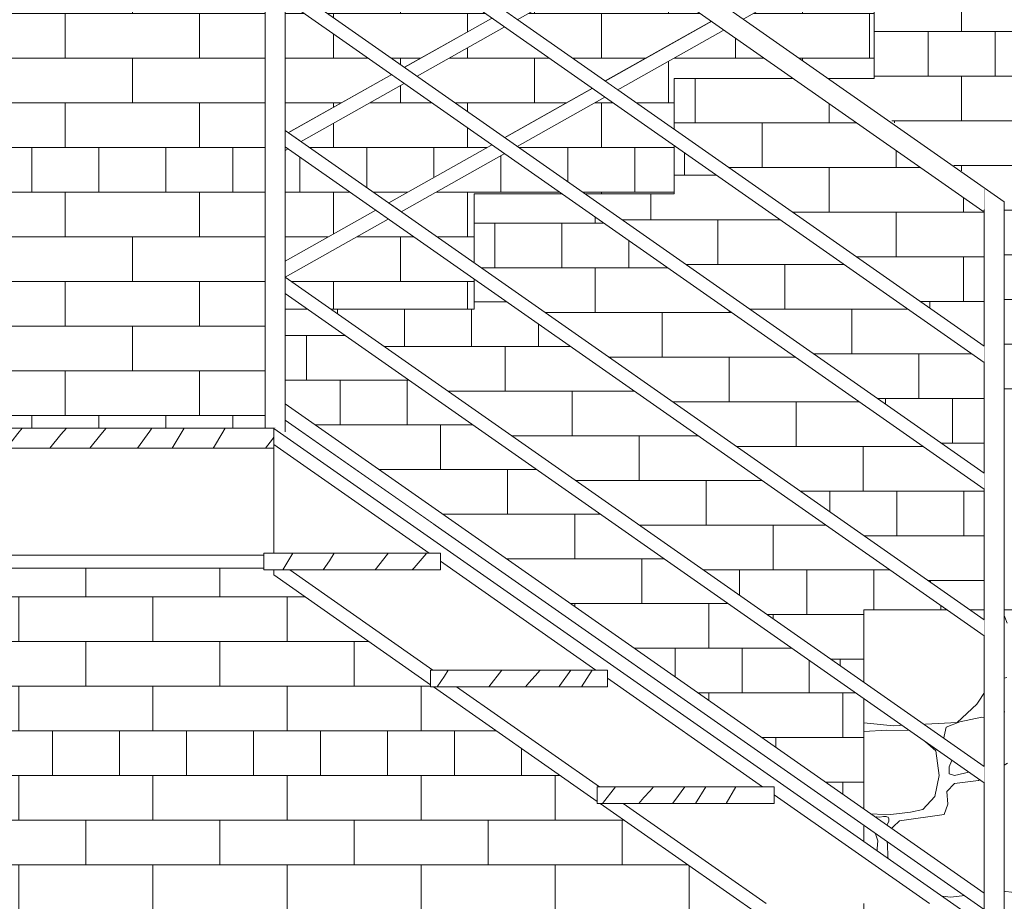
# Model space of a CAD drawing. Header units: millimetres. Extents: x 16408 to 141596, y -21057 to 26364.
# Tile 139 of 144: x 83748 to 85224, y -4457 to -3135. Entities that reach past the tile are written whole.
import ezdxf

# ---------------------------------------------------------------- set-up
doc = ezdxf.new("R2010")
doc.units = ezdxf.units.MM
doc.header["$MEASUREMENT"] = 0
doc.linetypes.add('Przerywana', pattern=[480, 240, -240])
doc.linetypes.add('Wipeout_Contour', pattern=[1000, 0, -1000])
for name, color, linetype, lineweight in [('0_Nr_pióra__1', 7, 'Continuous', 13), ('0_Nr_pióra__103', 7, 'Continuous', 5), ('0_Nr_pióra__175', 7, 'Continuous', 5), ('0_Nr_pióra__21', 7, 'Continuous', 5), ('0_Nr_pióra__41', 7, 'Continuous', 15), ('0_Nr_pióra__51', 7, 'Continuous', 15)]:
    doc.layers.add(name, color=color, linetype=linetype, lineweight=lineweight)
doc.layers.add('0_Nr_pióra__101', color=7, linetype='Continuous', lineweight=5, true_color=0xb2b2b2)
doc.layers.add('_elementy3d_Nr_pióra__101', color=7, linetype='Continuous', lineweight=5, true_color=0xb2b2b2)
doc.layers.add('_elementy3d', color=7, linetype='Continuous')
doc.styles.add('STYL_AUTOMATYCZNY_2', font='txt')
doc.dimstyles.new('STYL_AUTOMATYCZNY__1', dxfattribs={"dimtxt": 150, "dimasz": 95, "dimexe": 0.18, "dimexo": 0.0625, "dimgap": 0.09, "dimtad": 1, "dimtih": 1, "dimtoh": 1, "dimdec": 0, "dimlfac": 0.1, "dimzin": 0, "dimdsep": 46, "dimtxsty": 'STYL_AUTOMATYCZNY_2', "dimblk": 'ARROWHEAD_6', "dimblk1": 'ARROWHEAD_6', "dimblk2": 'ARROWHEAD_6', "dimcen": 0.09, "dimse1": 1, "dimse2": 1, "dimclrd": 7, "dimclre": 7, "dimclrt": 7, "dimadec": 1, "dimazin": 0, "dimtfac": 1, "dimtdec": 4, "dimtmove": 0, "dimatfit": 3, "dimfxl": 0, "dimtolj": 1, "dimtzin": 0, "dimarcsym": 0})
pattern_1 = [(0, (82942.56, -3664.98), (0, 67), []), (90, (82942.56, -3664.98), (-201, 0), [67, -67]), (90, (83043.06, -3597.98), (-201, 0), [67, -201, 67, -67]), (90, (82992.81, -3463.98), (-100.5, 0), [67, -335])]

# ---------------------------------------------------------------- blocks, each defined once
blk = doc.blocks.new('*X4')
at = {"layer": '_elementy3d_Nr_pióra__101', "color": 253, "linetype": 'Continuous', "lineweight": 5, "true_color": 0xb2b2b2}
for p, q in [((85205, -4030.5), (85198.1, -4019.8)), ((85213.7, -4050.8), (85205, -4030.5)), ((85221.6, -4019.8), (85221.4, -4021.8)), ((85221.4, -4021.8), (85228.4, -4039.4)), ((85217.2, -4062.7), (85213.7, -4050.8)), ((85205.8, -4093.1), (85217.2, -4062.7)), ((85196.4, -4140.7), (85205.8, -4093.1)), ((85208.9, -4130.8), (85206.1, -4142.5)), ((85217.6, -4123.7), (85208.9, -4130.8)), ((85227.9, -4120.8), (85217.6, -4123.7)), ((85183, -4160.8), (85196.4, -4140.7)), ((85206.1, -4142.5), (85204.9, -4149.8)), ((85153.4, -4188.5), (85183, -4160.8)), ((85204.9, -4149.8), (85204.8, -4157.3)), ((85204.8, -4157.3), (85208.9, -4164)), ((85208.9, -4164), (85214.1, -4169.6)), ((85214.1, -4169.6), (85225.2, -4172.4)), ((85013.8, -4188.8), (85057.9, -4193.5)), ((85057.9, -4193.5), (85153.4, -4188.5)), ((85157.5, -4187.3), (85136.9, -4195.4)), ((85190.4, -4180.3), (85157.5, -4187.3)), ((85211.5, -4182.1), (85190.4, -4180.3)), ((85222.6, -4194.9), (85211.5, -4182.1)), ((85048.2, -4200.1), (85013.8, -4202)), ((85086.9, -4200.4), (85048.2, -4200.1)), ((85102.2, -4213.8), (85086.9, -4200.4)), ((85136.9, -4195.4), (85133.2, -4213.4)), ((85222.4, -4209.8), (85222.6, -4194.9)), ((85121.6, -4231.1), (85102.2, -4213.8)), ((85133.2, -4213.4), (85135.2, -4228.4)), ((85218.1, -4228.2), (85222.4, -4209.8)), ((85126.8, -4268), (85121.6, -4231.1)), ((85135.2, -4228.4), (85147.6, -4240.5)), ((85197.6, -4250.9), (85218.1, -4228.2)), ((85147.6, -4240.5), (85141.4, -4255.1)), ((85179.8, -4261.1), (85197.6, -4250.9)), ((85229.1, -4249.4), (85185.7, -4275.7)), ((85141.4, -4255.1), (85141.6, -4265.5)), ((85141.6, -4265.5), (85149.6, -4267.8)), ((85149.6, -4267.8), (85179.8, -4261.1)), ((85120.1, -4299.5), (85126.8, -4268)), ((85149.6, -4279.9), (85137.9, -4291.8)), ((85185.7, -4275.7), (85149.6, -4279.9)), ((85137.9, -4291.8), (85139.6, -4311.1)), ((85102.2, -4318.8), (85120.1, -4299.5)), ((85139.6, -4311.1), (85133.9, -4326.7)), ((85013.8, -4325.3), (85054.2, -4326.5)), ((85054.2, -4326.5), (85083.7, -4323)), ((85083.7, -4323), (85102.2, -4318.8)), ((85013.8, -4340.5), (85027.9, -4347)), ((85032.5, -4330.2), (85030.1, -4333.6)), ((85030.1, -4333.6), (85030.4, -4340.3)), ((85030.4, -4340.3), (85030.9, -4345.5)), ((85037.8, -4330.6), (85032.5, -4330.2)), ((85042.9, -4329.5), (85037.8, -4330.6)), ((85047, -4329.7), (85042.9, -4329.5)), ((85045.2, -4349.2), (85051, -4336.3)), ((85048.3, -4330.2), (85047, -4329.7)), ((85067.1, -4335.9), (85048.2, -4354.2)), ((85050.3, -4330.5), (85048.3, -4330.2)), ((85050.9, -4332.9), (85050.3, -4330.5)), ((85051, -4336.3), (85050.9, -4332.9)), ((85133.9, -4326.7), (85067.1, -4335.9)), ((85027.9, -4347), (85034.4, -4366.1)), ((85030.9, -4345.5), (85032.5, -4349.2)), ((85032.5, -4349.2), (85035.1, -4351.1)), ((85035.1, -4351.1), (85039.2, -4352)), ((85039.2, -4352), (85043, -4351.5)), ((85043, -4351.5), (85045.2, -4349.2)), ((85048.2, -4354.2), (85050.5, -4407.2)), ((85034.4, -4366.1), (85031.2, -4407.7)), ((85031.2, -4407.7), (85013.8, -4446)), ((85050.5, -4407.2), (85040.6, -4435.4)), ((85040.6, -4435.4), (85048.2, -4447.1)), ((85048.2, -4447.1), (85092.6, -4443.9)), ((85092.6, -4443.9), (85143.6, -4450.3)), ((85143.6, -4450.3), (85221.9, -4441.4)), ((85221.9, -4441.4), (85310.5, -4452))]:
    blk.add_line(p, q, dxfattribs=at)
blk = doc.blocks.new('Wypełnienie_2_4', base_point=(0, 0))
at = {"color": 254, "linetype": 'Wipeout_Contour', "lineweight": 0, "ltscale": 1023619.489982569}
blk.add_wipeout([(80843.9, -4580), (80843.9, -5380), (81664.8, -5390.3), (85145.1, -5501.4), (88568.8, -5541.9), (88568.8, -2730), (87198.9, -2730), (87198.9, -3330), (86098.9, -3330), (86098.9, -4019.8), (85013.8, -4019.8), (85013.8, -4580)], dxfattribs=at).dxf.layer = '_elementy3d'
at = {"layer": '_elementy3d_Nr_pióra__101', "color": 253, "linetype": 'Continuous', "lineweight": 5, "true_color": 0xb2b2b2, "flags": 128}
blk.add_lwpolyline([(80843.9, -4580), (80843.9, -5380), (81664.8, -5390.3), (85145.1, -5501.4), (88568.8, -5541.9), (88568.8, -2730), (87198.9, -2730), (87198.9, -3330), (86098.9, -3330), (86098.9, -4019.8), (85013.8, -4019.8), (85013.8, -4580)], close=True, dxfattribs=at)
at = {"layer": '_elementy3d_Nr_pióra__101', "color": 253, "linetype": 'Continuous', "lineweight": 5, "true_color": 0xb2b2b2}
blk.add_blockref('*X4', (0, 0), dxfattribs=at)
blk = doc.blocks.new('*X12')
at = {"layer": '0_Nr_pióra__175', "color": 7, "linetype": 'Continuous', "lineweight": 5}
for p, q in [((82667.7, -3757.1), (82671.3, -3746.9)), ((82762.2, -3746.9), (82759.6, -3752)), ((82806.3, -3746.9), (82803.7, -3751.6)), ((82812.9, -3776.9), (82832.8, -3746.9)), ((82852.6, -3776.8), (82872, -3746.9)), ((82929.5, -3763.4), (82940.1, -3746.9)), ((83008.4, -3746.9), (83006.8, -3752)), ((83060.6, -3747), (83051.3, -3769.7)), ((83060.6, -3747), (83060.7, -3746.9)), ((83098.4, -3776.9), (83117.8, -3746.9)), ((83156.1, -3750.4), (83158.4, -3746.9)), ((83210.2, -3764), (83221.1, -3746.9)), ((83257.8, -3776.9), (83277.5, -3746.9)), ((83334.3, -3776.9), (83355.6, -3746.9)), ((83394.2, -3763.2), (83405.5, -3746.9)), ((83427.9, -3776.9), (83449.2, -3746.9)), ((83489.9, -3775.8), (83510.8, -3746.9)), ((83548.6, -3776.9), (83570.4, -3746.9)), ((83633.4, -3771.2), (83650.8, -3746.9)), ((83678.8, -3776.9), (83699, -3748.9)), ((83699, -3748.9), (83700.6, -3746.9)), ((83744.8, -3755), (83751.3, -3746.9)), ((83809.7, -3756.7), (83818, -3746.9)), ((83869.4, -3756.5), (83877.5, -3746.9)), ((83942.9, -3751.4), (83946.2, -3746.9)), ((83976.3, -3776.9), (83994.2, -3746.9)), ((84051.1, -3755.6), (84055.9, -3746.9)), ((82759.6, -3752), (82745.4, -3776.9)), ((82794, -3770.8), (82798.9, -3761.3)), ((82798.9, -3761.3), (82803.7, -3751.6)), ((82921, -3776.9), (82929.5, -3763.4)), ((83006.8, -3752), (82998, -3776.9)), ((83144, -3769), (83150, -3759.7)), ((83150, -3759.7), (83156.1, -3750.4)), ((83202.4, -3776.9), (83210.2, -3764)), ((83384.9, -3776.9), (83394.2, -3763.2)), ((83727.9, -3776.9), (83744.8, -3755)), ((83793.1, -3776.9), (83809.7, -3756.7)), ((83853.1, -3776.9), (83869.4, -3756.5)), ((83924.7, -3776.9), (83942.9, -3751.4)), ((84039.9, -3773.9), (84051.1, -3755.6)), ((84116.5, -3776.9), (84126.9, -3763.5)), ((84126.9, -3763.5), (84129, -3760.4)), ((82790.6, -3776.9), (82794, -3770.8)), ((82852.6, -3776.9), (82852.6, -3776.8)), ((83051.3, -3769.7), (83048.2, -3776.9)), ((83139, -3776.9), (83144, -3769)), ((83489.1, -3776.9), (83489.9, -3775.8)), ((83629.4, -3776.9), (83633.4, -3771.2)), ((84037.9, -3776.9), (84039.9, -3773.9))]:
    blk.add_line(p, q, dxfattribs=at)
blk = doc.blocks.new('Wypełnienie_6_4', base_point=(0, 0))
at = {"layer": '0_Nr_pióra__175', "color": 7, "linetype": 'Continuous', "lineweight": 15, "flags": 128}
blk.add_lwpolyline([(82667.7, -3767.1), (82667.7, -3776.9), (84129, -3776.9), (84129, -3746.9), (82667.7, -3746.9)], close=True, dxfattribs=at)
at = {"layer": '0_Nr_pióra__175', "color": 7, "linetype": 'Continuous', "lineweight": 5}
blk.add_blockref('*X12', (0, 0), dxfattribs=at)
blk = doc.blocks.new('*X26')
at = {"layer": '0_Nr_pióra__175', "color": 7, "linetype": 'Continuous', "lineweight": 5}
for p, q in [((84621.6, -4309.8), (84641, -4284.8)), ((84683.9, -4301.2), (84693, -4291)), ((84693, -4291), (84698.4, -4284.8)), ((84730.2, -4305.3), (84745.1, -4284.8)), ((84761.2, -4309.8), (84776.9, -4284.8)), ((84807.3, -4309.8), (84821.9, -4284.8)), ((84676.4, -4309.8), (84683.9, -4301.2)), ((84726.9, -4309.8), (84730.2, -4305.3)), ((84761.2, -4309.8), (84761.2, -4309.8))]:
    blk.add_line(p, q, dxfattribs=at)
blk = doc.blocks.new('Wypełnienie_13_4', base_point=(0, 0))
at = {"layer": '0_Nr_pióra__175', "color": 7, "linetype": 'Continuous', "lineweight": 5}
blk.add_blockref('*X26', (0, 0), dxfattribs=at)
blk = doc.blocks.new('*X28')
at = {"layer": '0_Nr_pióra__175', "color": 7, "linetype": 'Continuous', "lineweight": 5}
for p, q in [((84373.6, -4134.8), (84384.7, -4118.8)), ((84384.7, -4118.8), (84390.2, -4109.8)), ((84451.2, -4134.8), (84470.6, -4109.8)), ((84511.5, -4128.8), (84520.6, -4118.6)), ((84520.6, -4118.6), (84528.2, -4109.8)), ((84557.7, -4132.9), (84574.5, -4109.8)), ((84590.4, -4134.8), (84606.1, -4109.8)), ((84506.2, -4134.8), (84511.5, -4128.8)), ((84556.4, -4134.8), (84557.7, -4132.9))]:
    blk.add_line(p, q, dxfattribs=at)
blk = doc.blocks.new('Wypełnienie_14_4', base_point=(0, 0))
at = {"layer": '0_Nr_pióra__175', "color": 7, "linetype": 'Continuous', "lineweight": 5}
blk.add_blockref('*X28', (0, 0), dxfattribs=at)
blk = doc.blocks.new('*X30')
at = {"layer": '0_Nr_pióra__175', "color": 7, "linetype": 'Continuous', "lineweight": 5}
for p, q in [((84142.5, -3959.8), (84157.4, -3934.8)), ((84212.3, -3946.3), (84219.4, -3934.8)), ((84280.8, -3959.8), (84299.3, -3936)), ((84299.3, -3936), (84300.1, -3934.8)), ((84348.2, -3946.1), (84357.2, -3935.8)), ((84357.2, -3935.8), (84358, -3934.8)), ((84203, -3959.8), (84212.3, -3946.3)), ((84336.1, -3959.8), (84339.1, -3956.4)), ((84339.1, -3956.4), (84348.2, -3946.1))]:
    blk.add_line(p, q, dxfattribs=at)
blk = doc.blocks.new('Wypełnienie_15_4', base_point=(0, 0))
at = {"layer": '0_Nr_pióra__175', "color": 7, "linetype": 'Continuous', "lineweight": 5}
blk.add_blockref('*X30', (0, 0), dxfattribs=at)
blk = doc.blocks.new('*D206')
at = {"layer": '0_Nr_pióra__1', "color": 7, "linetype": 'Continuous', "lineweight": 13}
for p, q in [((82717.7, -1697.1), (82617.7, -1797.1)), ((84179, -1697.1), (84079, -1797.1)), ((82592.7, -1747.1), (82667.7, -1747.1)), ((82667.7, -1747.1), (84129, -1747.1))]:
    blk.add_line(p, q, dxfattribs=at)
at = {"layer": '0_Nr_pióra__1', "color": 7, "lineweight": 13, "insert": (83222.6, -1717.1), "char_height": 150, "attachment_point": 7, "style": 'STYL_AUTOMATYCZNY_2'}
blk.add_mtext('\\A1;{\\pql;\\fCentury Gothic|b0|i0|c238|p34;146}', dxfattribs=at)
blk = doc.blocks.new('ARROWHEAD_6')
at = {"color": 0, "linetype": 'Continuous', "lineweight": 0}
for p, q in [((-0.5, -0.5), (0.5, 0.5)), ((0, 0), (-1, 0))]:
    blk.add_line(p, q, dxfattribs=at)
blk = doc.blocks.new('*D207')
at = {"layer": '0_Nr_pióra__1', "color": 7, "linetype": 'Continuous', "lineweight": 13}
for p, q in [((84179, -1697.1), (84079, -1797.1)), ((86329, -1797.1), (86429, -1697.1)), ((84129, -1747.1), (86379, -1747.1)), ((86379, -1747.1), (86454, -1747.1))]:
    blk.add_line(p, q, dxfattribs=at)
at = {"layer": '0_Nr_pióra__1', "color": 7, "lineweight": 13, "insert": (85078.2, -1717.1), "char_height": 150, "attachment_point": 7, "style": 'STYL_AUTOMATYCZNY_2'}
blk.add_mtext('\\A1;{\\pql;\\fCentury Gothic|b0|i0|c238|p34;225}', dxfattribs=at)

msp = doc.modelspace()

# ---------------------------------------------------------------- hatches: boundary and pattern name
at = {"layer": '0_Nr_pióra__101', "linetype": 'Continuous', "lineweight": 5, "true_color": 0xb2b2b2}
h = msp.add_hatch(dxfattribs=at)
h.set_pattern_fill('Cegła___wiązanie_pospoli_00', color=253, style=0, pattern_type=2)
h.set_pattern_definition([(0, (85625.14, -2388.425), (0, 67), []), (90, (85625.14, -2388.43), (-201, 0), [67, -67]), (90, (85725.64, -2321.43), (-201, 0), [67, -201, 67, -67]), (90, (85675.39, -2187.43), (-100.5, 0), [67, -335])])
h.paths.add_polyline_path([(82681.4, -2750), (82684.6, -3746.9), (84129.1, -3746.9), (84132.1, -3568.6), (84429.2, -3568.6), (84429.2, -3395.6), (84729.2, -3395.6), (84729.2, -3222.6), (85029.2, -3222.6), (85029.2, -3049.6), (85329.2, -3049.6), (85329.2, -2876.6), (85629.2, -2876.6), (85629.2, -2703.6), (85929.2, -2703.6), (85929.2, -2530.6), (86229.2, -2530.6), (86229.2, -2357.6), (86529.2, -2357.6), (86529.2, -2184.6), (86829.1, -2184.6), (86829.1, -2016.9), (88368.8, -2016.9), (88368.8, -1030), (87244.1, -1030), (87244.1, -1425.7), (87214.1, -1425.7), (87214.1, -1030), (85952, -1030), (85952, -1630), (85062, -1630), (85062, -2080), (84902, -2080), (84902, -2180), (84762, -2180), (84762, -2230), (84131.4, -2230), (84129.1, -2750)])

# ---------------------------------------------------------------- next in the draw order: block references
at = {"layer": '_elementy3d_Nr_pióra__101', "color": 253, "linetype": 'Continuous', "lineweight": 5, "true_color": 0xb2b2b2}
msp.add_blockref('Wypełnienie_2_4', (0, 0), dxfattribs=at)

# ---------------------------------------------------------------- next in the draw order: hatches: boundary and pattern name
at = {"layer": '0_Nr_pióra__101', "linetype": 'Continuous', "lineweight": 5, "true_color": 0xb2b2b2}
h = msp.add_hatch(dxfattribs=at)
h.set_pattern_fill('Cegła___wiązanie_pospoli_00', color=253, style=0, pattern_type=2)
h.set_pattern_definition([(0, (86768.07, -3018.345), (0, 67), []), (90, (86768.07, -3018.34), (-201, 0), [67, -67]), (90, (86868.57, -2951.34), (-201, 0), [67, -201, 67, -67]), (90, (86818.32, -2817.34), (-100.5, 0), [67, -335])])
h.paths.add_polyline_path([(84967.3, -3222.6), (85224.3, -3407.6), (85224.3, -4019.8), (85244.3, -4019.8), (85244.3, -3421.7), (86098.9, -4019.8), (86098.9, -3330), (87198.9, -3330), (87198.9, -2730), (88568.8, -2730), (88568.8, -2266.1), (88509.1, -2266.1), (88509.1, -2016.9), (87259.1, -2016.9), (87259.1, -2266.1), (87197.6, -2266.1), (87198, -2213.3), (87167.7, -2213.6), (87167.7, -2016.9), (86865.5, -2016.9), (86865.2, -2216.5), (86835.2, -2216.8), (86835.2, -2184.6), (86529.1, -2184.6), (86529.1, -2357.6), (86229.1, -2357.6), (86229.1, -2530.6), (85929.1, -2530.6), (85929.1, -2703.6), (85629.1, -2703.6), (85629.1, -2876.6), (85556.4, -2876.6), (85556.4, -3049.6), (85526.4, -3049.6), (85526.4, -2876.6), (85501, -2876.6), (85501, -3049.6), (85471, -3049.6), (85471, -2876.6), (85329.1, -2876.6), (85329.1, -3049.6), (85029.1, -3049.6), (85029.1, -3222.6)])
h = msp.add_hatch(dxfattribs=at)
h.set_pattern_fill('Cegła___wiązanie_pospoli_00', color=253, style=0, pattern_type=2)
h.set_pattern_definition([(0, (84579.93, -3943.35), (0, 67), []), (90, (84579.93, -3943.35), (-201, 0), [67, -67]), (90, (84680.43, -3876.35), (-201, 0), [67, -201, 67, -67]), (90, (84630.18, -3742.35), (-100.5, 0), [67, -335])])
h.paths.add_polyline_path([(84179.7, -3568.6), (84146, -3568.6), (84146, -3710.6), (85013.8, -4318.1), (85013.8, -4152.5)])
h = msp.add_hatch(dxfattribs=at)
h.set_pattern_fill('Cegła___wiązanie_pospoli_00', color=253, style=0, pattern_type=2)
h.set_pattern_definition([(0, (84245.437, -3853.27), (0, 67), []), (90, (84245.44, -3853.27), (-201, 0), [67, -67]), (90, (84345.94, -3786.27), (-201, 0), [67, -201, 67, -67]), (90, (84295.69, -3652.27), (-100.5, 0), [67, -335])])
h.paths.add_polyline_path([(84131, -3773.2), (84131, -3891.6), (84129.1, -3891.6), (84129.1, -3771.8), (84129, -3771.8), (84129, -3934.8), (84361.9, -3934.8)])
h = msp.add_hatch(dxfattribs=at)
h.set_pattern_fill('Cegła___wiązanie_pospoli_00', color=253, style=0, pattern_type=2)
h.set_pattern_definition(pattern_1)
h.paths.add_polyline_path([(84129, -3934.8), (84114, -3934.8), (84114, -3957.3), (84129, -3957.3)])
h = msp.add_hatch(dxfattribs=at)
h.set_pattern_fill('Cegła___wiązanie_pospoli_00', color=253, style=0, pattern_type=2)
h.set_pattern_definition([(0, (84382.335, -4028.27), (0, 67), []), (90, (84382.33, -4028.27), (-201, 0), [67, -67]), (90, (84482.83, -3961.27), (-201, 0), [67, -201, 67, -67]), (90, (84432.58, -3827.27), (-100.5, 0), [67, -335])])
h.paths.add_polyline_path([(84367.1, -4109.8), (84611.9, -4109.8), (84379, -3946.8), (84379, -3959.8), (84152.8, -3959.8)])
h = msp.add_hatch(dxfattribs=at)
h.set_pattern_fill('Cegła___wiązanie_pospoli_00', color=253, style=0, pattern_type=2)
h.set_pattern_definition([(0, (84632.335, -4203.27), (0, 67), []), (90, (84632.33, -4203.27), (-201, 0), [67, -67]), (90, (84732.83, -4136.27), (-201, 0), [67, -201, 67, -67]), (90, (84682.58, -4002.27), (-100.5, 0), [67, -335])])
h.paths.add_polyline_path([(84629, -4121.8), (84629, -4134.8), (84402.8, -4134.8), (84617.1, -4284.8), (84861.9, -4284.8)])

# ---------------------------------------------------------------- next in the draw order: linework, layer by layer
at = {"layer": '0_Nr_pióra__101', "color": 253, "linetype": 'Continuous', "lineweight": 5, "true_color": 0xb2b2b2}
for p, q in [((85029.1, -3222.6), (85029.1, -3049.6)), ((84960, -3222.6), (85029.1, -3222.6)), ((84729.1, -3395.6), (84729.1, -3323.2)), ((84596, -3395.6), (84729.1, -3395.6)), ((84429.1, -3568.6), (84429.1, -3523.2)), ((84146, -3710.6), (84146, -3545.1)), ((84146, -3568.6), (84179.7, -3568.6)), ((84214.6, -3568.6), (84429.1, -3568.6)), ((84146, -3738), (84146, -3735.1)), ((84146, -3738), (84146, -3738))]:
    msp.add_line(p, q, dxfattribs=at)
at = {"layer": '0_Nr_pióra__41', "color": 7, "linetype": 'Continuous', "lineweight": 15}
for p, q in [((82684.6, -3937.5), (84114, -3937.5)), ((82684.6, -3957.3), (84114, -3957.3))]:
    msp.add_line(p, q, dxfattribs=at)
at = {"layer": '0_Nr_pióra__51', "color": 7, "linetype": 'Continuous', "lineweight": 15}
msp.add_line((84114, -3934.8), (84114, -3959.8), dxfattribs=at)

# ---------------------------------------------------------------- next in the draw order: wipeouts: each hides what was drawn before it
at = {"color": 254, "linetype": 'Wipeout_Contour', "lineweight": 0, "ltscale": 337807.333098}
msp.add_wipeout([(84456.1, -3132.1), (84324.9, -3205.9), (84327.6, -3207.7), (84460.5, -3135.2)], dxfattribs=at)
at = {"color": 254, "linetype": 'Wipeout_Contour', "lineweight": 0, "ltscale": 339077.346312}
msp.add_wipeout([(84625.9, -3226.5), (84632.7, -3231.3), (84794.1, -3143.1), (84785.2, -3136.9)], dxfattribs=at)
at = {"color": 254, "linetype": 'Wipeout_Contour', "lineweight": 0, "ltscale": 337167.788446}
msp.add_wipeout([(84150.7, -3303.9), (84151, -3304.1), (84308, -3218.4), (84305.6, -3216.7)], dxfattribs=at)
at = {"color": 254, "linetype": 'Wipeout_Contour', "lineweight": 0, "ltscale": 338429.068092}
msp.add_wipeout([(84475.4, -3311.2), (84480.1, -3314.5), (84613.1, -3242), (84606.6, -3237.4)], dxfattribs=at)
at = {"color": 254, "linetype": 'Wipeout_Contour', "lineweight": 0, "ltscale": 337789.982617}
msp.add_wipeout([(84456.1, -3322.1), (84301.2, -3409.2), (84303.5, -3410.9), (84460.5, -3325.2)], dxfattribs=at)
at = {"color": 254, "linetype": 'Wipeout_Contour', "lineweight": 0, "ltscale": 252639.405316}
msp.add_wipeout([(84146, -3325.1), (84146, -3329.5), (84149.5, -3327.5)], dxfattribs=at)
at = {"color": 254, "linetype": 'Wipeout_Contour', "lineweight": 0, "ltscale": 337141.923594}
msp.add_wipeout([(84146, -3496.8), (84283.9, -3421.6), (84281.8, -3420.1), (84146, -3496.5)], dxfattribs=at)
at = {"color": 254, "linetype": 'Wipeout_Contour', "lineweight": 0, "ltscale": 505250.999764}
msp.add_wipeout([(84131, -3742.3), (84116, -3731.8), (84116, -3746.9), (84129, -3746.9), (84129, -3747.6), (84131, -3746.4)], dxfattribs=at)

# ---------------------------------------------------------------- next in the draw order: linework, layer by layer
at = {"layer": '0_Nr_pióra__101', "color": 253, "linetype": 'Continuous', "lineweight": 5, "true_color": 0xb2b2b2}
for p, q in [((84149.5, -3327.5), (84146, -3329.5)), ((84129, -3747.6), (84131, -3746.4))]:
    msp.add_line(p, q, dxfattribs=at)

# ---------------------------------------------------------------- next in the draw order: wipeouts: each hides what was drawn before it
at = {"color": 254, "linetype": 'Wipeout_Contour', "lineweight": 0, "ltscale": 339114.601504}
msp.add_wipeout([(84794.1, -3143.1), (84632.7, -3231.3), (84644.1, -3239.3), (84803.4, -3149.6)], dxfattribs=at)
at = {"color": 254, "linetype": 'Wipeout_Contour', "lineweight": 0, "ltscale": 337205.071048}
msp.add_wipeout([(84308, -3218.4), (84151, -3304.1), (84168.9, -3316.6), (84323.8, -3229.5)], dxfattribs=at)
at = {"color": 254, "linetype": 'Wipeout_Contour', "lineweight": 0, "ltscale": 337161.640169}
msp.add_wipeout([(84146, -3496.8), (84146, -3519.5), (84300, -3432.8), (84283.9, -3421.6)], dxfattribs=at)
at = {"color": 254, "linetype": 'Wipeout_Contour', "lineweight": 0, "ltscale": 341283.668344}
msp.add_wipeout([(85224.3, -3706), (85224.3, -3980), (85244.3, -3980), (85244.3, -3697.4)], dxfattribs=at).dxf.layer = '_elementy3d'

# ---------------------------------------------------------------- next in the draw order: hatches: boundary and pattern name
at = {"layer": '0_Nr_pióra__101', "linetype": 'Continuous', "lineweight": 5, "true_color": 0xb2b2b2}
h = msp.add_hatch(dxfattribs=at)
h.set_pattern_fill('Cegła___wiązanie_pospoli_00', color=253, style=0, pattern_type=2)
h.set_pattern_definition([(0, (84961.76, -3423.51), (0, 67), []), (90, (84961.76, -3423.51), (-201, 0), [67, -67]), (90, (85062.26, -3356.51), (-201, 0), [67, -201, 67, -67]), (90, (85012.01, -3222.51), (-100.5, 0), [67, -335])])
h.paths.add_polyline_path([(85192.1, -3421.7), (84907.7, -3222.6), (84729.2, -3222.6), (84729.2, -3298.9), (85194.3, -3624.4), (85194.3, -3418.5)])
h = msp.add_hatch(dxfattribs=at)
h.set_pattern_fill('Cegła___wiązanie_pospoli_00', color=253, style=0, pattern_type=2)
h.set_pattern_definition([(0, (84676.59, -3825.68), (0, 67), []), (90, (84676.6, -3825.68), (-201, 0), [67, -67]), (90, (84777.1, -3758.68), (-201, 0), [67, -201, 67, -67]), (90, (84726.84, -3624.68), (-100.5, 0), [67, -335])])
h.paths.add_polyline_path([(84429.2, -3523.3), (84429.2, -3568.6), (84214.6, -3568.6), (85013.8, -4128.1), (85013.8, -4019.8), (85138.6, -4019.8)])

# ---------------------------------------------------------------- next in the draw order: linework, layer by layer
at = {"layer": '0_Nr_pióra__101', "color": 253, "linetype": 'Continuous', "lineweight": 5, "true_color": 0xb2b2b2}
for p, q in [((84146, -3300.6), (84146, -3105.1)), ((84785.2, -3136.9), (84625.9, -3226.5)), ((84803.4, -3149.6), (84644.1, -3239.3)), ((84305.6, -3216.7), (84150.7, -3303.9)), ((84323.8, -3229.5), (84168.9, -3316.6)), ((84729.1, -3222.6), (84907.7, -3222.6)), ((84729.1, -3298.8), (84729.1, -3222.6)), ((84146, -3520.6), (84146, -3325.1)), ((84281.8, -3420.1), (84146, -3496.5)), ((84300, -3432.8), (84146, -3519.5))]:
    msp.add_line(p, q, dxfattribs=at)

# ---------------------------------------------------------------- next in the draw order: wipeouts: each hides what was drawn before it
at = {"color": 254, "linetype": 'Wipeout_Contour', "lineweight": 0, "ltscale": 337844.588233}
msp.add_wipeout([(84460.5, -3135.2), (84327.6, -3207.7), (84343.1, -3218.6), (84474.3, -3144.8)], dxfattribs=at)
at = {"color": 254, "linetype": 'Wipeout_Contour', "lineweight": 0, "ltscale": 337827.293468}
msp.add_wipeout([(84460.5, -3325.2), (84303.5, -3410.9), (84319.4, -3422), (84474.3, -3334.8)], dxfattribs=at)

# ---------------------------------------------------------------- next in the draw order: hatches: boundary and pattern name
at = {"layer": '0_Nr_pióra__101', "linetype": 'Continuous', "lineweight": 5, "true_color": 0xb2b2b2}
h = msp.add_hatch(dxfattribs=at)
h.set_pattern_fill('Cegła___wiązanie_pospoli_00', color=253, style=0, pattern_type=2)
h.set_pattern_definition([(0, (84811.76, -3707.73), (0, 67), []), (90, (84811.76, -3707.73), (-201, 0), [67, -67]), (90, (84912.26, -3640.73), (-201, 0), [67, -201, 67, -67]), (90, (84862.01, -3506.73), (-100.5, 0), [67, -335])])
h.paths.add_polyline_path([(84561.1, -3395.6), (84429.2, -3395.6), (84429.2, -3498.9), (85173.5, -4019.8), (85194.3, -4019.8), (85194.3, -3838.8)])

# ---------------------------------------------------------------- next in the draw order: linework, layer by layer
at = {"layer": '0_Nr_pióra__101', "color": 253, "linetype": 'Continuous', "lineweight": 5, "true_color": 0xb2b2b2}
for p, q in [((84456.1, -3132.1), (84324.9, -3205.9)), ((84474.3, -3144.8), (84343.1, -3218.6)), ((84456.1, -3322.1), (84301.2, -3409.2)), ((84474.3, -3334.8), (84319.4, -3422)), ((84429.1, -3395.6), (84561.1, -3395.6)), ((84429.1, -3498.8), (84429.1, -3395.6))]:
    msp.add_line(p, q, dxfattribs=at)

# ---------------------------------------------------------------- next in the draw order: wipeouts: each hides what was drawn before it
at = {"color": 254, "linetype": 'Wipeout_Contour', "lineweight": 0, "ltscale": 338466.351548}
msp.add_wipeout([(84613.1, -3242), (84480.1, -3314.5), (84493.6, -3323.9), (84624.7, -3250.1)], dxfattribs=at)

# ---------------------------------------------------------------- next in the draw order: hatches: boundary and pattern name
at = {"layer": '0_Nr_pióra__101', "linetype": 'Continuous', "lineweight": 5, "true_color": 0xb2b2b2}
h = msp.add_hatch(dxfattribs=at)
h.set_pattern_fill('Cegła___wiązanie_pospoli_00', color=253, style=0, pattern_type=2)
h.set_pattern_definition(pattern_1)
h.paths.add_polyline_path([(80880.9, -4580), (85004.3, -4580), (84868.3, -4484.8), (84864, -4484.8), (84864, -4481.8), (84618.3, -4309.8), (84614, -4309.8), (84614, -4306.8), (84368.3, -4134.8), (84364, -4134.8), (84364, -4131.8), (84129, -3967.3), (84129, -3959.8), (84114, -3959.8), (84114, -3957.3), (82684.6, -3957.3), (82624.6, -3957.3), (82624.6, -3937.5), (82641.5, -3937.5), (82641.5, -3767.1), (82624.6, -3767.1), (82624.6, -3742.3), (82639.6, -3742.3), (82639.6, -2750), (82384.6, -2750), (82384.6, -2750), (82384.6, -3680), (82077, -3680), (82077, -3780), (81921.3, -3780), (81921.3, -3880), (81776.4, -3880), (81776.4, -3980), (81624.5, -3980), (81624.5, -4080), (81470.2, -4080), (81470.2, -4180), (81325.8, -4180), (81325.8, -4280), (81167.6, -4280), (81167.6, -4380), (81012.5, -4380), (81012.5, -4480), (80880.9, -4480)])
h = msp.add_hatch(dxfattribs=at)
h.set_pattern_fill('Cegła___wiązanie_pospoli_00', color=253, style=0, pattern_type=2)
h.set_pattern_definition([(0, (84895.15, -3568.845), (0, 67), []), (90, (84895.15, -3568.84), (-201, 0), [67, -67]), (90, (84995.65, -3501.84), (-201, 0), [67, -201, 67, -67]), (90, (84945.4, -3367.84), (-100.5, 0), [67, -335])])
h.paths.add_polyline_path([(84729.2, -3323.3), (84729.2, -3395.6), (84596, -3395.6), (85194.3, -3814.4), (85194.3, -3648.8)])

# ---------------------------------------------------------------- next in the draw order: linework, layer by layer
at = {"layer": '0_Nr_pióra__101', "color": 253, "linetype": 'Continuous', "lineweight": 5, "true_color": 0xb2b2b2}
for p, q in [((84606.6, -3237.4), (84475.4, -3311.2)), ((84624.7, -3250.1), (84493.6, -3323.9))]:
    msp.add_line(p, q, dxfattribs=at)

# ---------------------------------------------------------------- next in the draw order: wipeouts: each hides what was drawn before it
at = {"color": 254, "linetype": 'Wipeout_Contour', "lineweight": 0, "ltscale": 339442.258224}
msp.add_wipeout([(84146, -3306.5), (84146, -3330.6), (85471, -2584.1), (85471, -2561.1)], dxfattribs=at)
at = {"color": 254, "linetype": 'Wipeout_Contour', "lineweight": 0, "ltscale": 505811.138575}
msp.add_wipeout([(84146, -3738), (84146, -3738), (84146, -3752.8), (84344.3, -3891.6), (84369.7, -3891.6), (84146, -3735.1)], dxfattribs=at)
at = {"color": 254, "linetype": 'Wipeout_Contour', "lineweight": 0, "ltscale": 336867.017281}
msp.add_wipeout([(84129.1, -3891.6), (84131, -3891.6), (84131, -3746.4), (84129.1, -3747.5)], dxfattribs=at)

# ---------------------------------------------------------------- next in the draw order: linework, layer by layer
at = {"layer": '0_Nr_pióra__101', "color": 253, "linetype": 'Continuous', "lineweight": 5, "true_color": 0xb2b2b2, "flags": 128}
msp.add_lwpolyline([(84146, -3306.5), (84146, -3330.6), (85471, -2584.1), (85471, -2561.1)], close=True, dxfattribs=at)

# ---------------------------------------------------------------- next in the draw order: block references
at = {"layer": '0_Nr_pióra__175', "color": 7, "linetype": 'Continuous', "lineweight": 5}
msp.add_blockref('Wypełnienie_6_4', (0, 0), dxfattribs=at)

# ---------------------------------------------------------------- next in the draw order: wipeouts: each hides what was drawn before it
at = {"color": 254, "linetype": 'Wipeout_Contour', "lineweight": 0, "ltscale": 339078.22396}
msp.add_wipeout([(84146, -3735), (85194.3, -4468.8), (85194.3, -4444.4), (84146, -3710.6)], dxfattribs=at)

# ---------------------------------------------------------------- next in the draw order: wipeouts: each hides what was drawn before it
at = {"color": 254, "linetype": 'Wipeout_Contour', "lineweight": 0, "ltscale": 252888.562638}
msp.add_wipeout([(84129, -3771.8), (84129, -3934.8), (84361.9, -3934.8)], dxfattribs=at)
at = {"color": 254, "linetype": 'Wipeout_Contour', "lineweight": 0, "ltscale": 506086.628774}
msp.add_wipeout([(84129, -3959.8), (84129, -3967.3), (84364, -4131.8), (84364, -4109.8), (84367.1, -4109.8), (84152.8, -3959.8)], dxfattribs=at)

# ---------------------------------------------------------------- next in the draw order: wipeouts: each hides what was drawn before it
at = {"color": 254, "linetype": 'Wipeout_Contour', "lineweight": 0, "ltscale": 422367.747569}
msp.add_wipeout([(84152.8, -3959.8), (84367.1, -4109.8), (84611.9, -4109.8), (84379, -3946.8), (84379, -3959.8)], dxfattribs=at)
at = {"color": 254, "linetype": 'Wipeout_Contour', "lineweight": 0, "ltscale": 423144.302734}
msp.add_wipeout([(84402.8, -4134.8), (84368.3, -4134.8), (84614, -4306.8), (84614, -4284.8), (84617.1, -4284.8)], dxfattribs=at)

# ---------------------------------------------------------------- next in the draw order: wipeouts: each hides what was drawn before it
at = {"color": 254, "linetype": 'Wipeout_Contour', "lineweight": 0, "ltscale": 423658.725637}
msp.add_wipeout([(84629, -4134.8), (84402.8, -4134.8), (84617.1, -4284.8), (84861.9, -4284.8), (84629, -4121.8)], dxfattribs=at)
at = {"color": 254, "linetype": 'Wipeout_Contour', "lineweight": 0, "ltscale": 424437.24244}
msp.add_wipeout([(84618.3, -4309.8), (84864, -4481.8), (84864, -4459.8), (84867.1, -4459.8), (84652.8, -4309.8)], dxfattribs=at)

# ---------------------------------------------------------------- next in the draw order: wipeouts: each hides what was drawn before it
at = {"color": 254, "linetype": 'Wipeout_Contour', "lineweight": 0, "ltscale": 424951.260424}
msp.add_wipeout([(84879, -4309.8), (84652.8, -4309.8), (84867.1, -4459.8), (85111.9, -4459.8), (84879, -4296.8)], dxfattribs=at)

# ---------------------------------------------------------------- next in the draw order: wipeouts: each hides what was drawn before it
at = {"color": 254, "linetype": 'Wipeout_Contour', "lineweight": 0, "ltscale": 2476930.245840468}
msp.add_wipeout([(84129, -3747.6), (84129, -3771.8), (84361.9, -3934.8), (84379, -3934.8), (84379, -3946.8), (84611.9, -4109.8), (84629, -4109.8), (84629, -4121.8), (84861.9, -4284.8), (84879, -4284.8), (84879, -4296.8), (85111.9, -4459.8), (85129, -4459.8), (85129, -4471.8), (85361.9, -4634.8), (85379, -4634.8), (85379, -4646.8), (85611.9, -4809.8), (85629, -4809.8), (85629, -4821.8), (85861.9, -4984.8), (85879, -4984.8), (85879, -4996.8), (86111.9, -5159.8), (86129, -5159.8), (86129, -5171.8), (86361.9, -5334.8), (86379, -5334.8), (86379, -5322.6)], dxfattribs=at)

# ---------------------------------------------------------------- next in the draw order: linework, layer by layer
at = {"layer": '0_Nr_pióra__21', "color": 7, "linetype": 'Przerywana', "lineweight": 5}
msp.add_line((84129, -3746.9), (84129, -3776.9), dxfattribs=at)
at = {"layer": '0_Nr_pióra__41', "color": 7, "linetype": 'Continuous', "lineweight": 15}
for p, q in [((84129, -3747.6), (84129, -3771.8)), ((84129, -3771.8), (84129, -3934.8)), ((84361.9, -3934.8), (84129, -3771.8)), ((84611.9, -4109.8), (84379, -3946.8)), ((84129, -3959.8), (84129, -3967.3)), ((84364, -4131.8), (84129, -3967.3)), ((84367.1, -4109.8), (84152.8, -3959.8)), ((84861.9, -4284.8), (84629, -4121.8)), ((84614, -4306.8), (84368.3, -4134.8)), ((84617.1, -4284.8), (84402.8, -4134.8)), ((84864, -4481.8), (84618.3, -4309.8)), ((84867.1, -4459.8), (84652.8, -4309.8)), ((85111.9, -4459.8), (84879, -4296.8))]:
    msp.add_line(p, q, dxfattribs=at)
at = {"layer": '0_Nr_pióra__51', "color": 7, "linetype": 'Continuous', "lineweight": 15}
for p, q in [((84379, -3934.8), (84114, -3934.8)), ((84379, -3934.8), (84379, -3959.8)), ((84379, -3959.8), (84114, -3959.8)), ((84364, -4109.8), (84364, -4134.8)), ((84629, -4109.8), (84364, -4109.8)), ((84629, -4109.8), (84629, -4134.8)), ((84629, -4134.8), (84364, -4134.8)), ((84614, -4284.8), (84614, -4309.8)), ((84879, -4284.8), (84614, -4284.8)), ((84879, -4284.8), (84879, -4309.8)), ((84879, -4309.8), (84614, -4309.8))]:
    msp.add_line(p, q, dxfattribs=at)

# ---------------------------------------------------------------- next in the draw order: block references
at = {"layer": '0_Nr_pióra__175', "color": 7, "linetype": 'Continuous', "lineweight": 5}
for name in ['Wypełnienie_15_4', 'Wypełnienie_14_4', 'Wypełnienie_13_4']:
    msp.add_blockref(name, (0, 0), dxfattribs=at)

# ---------------------------------------------------------------- next in the draw order: wipeouts: each hides what was drawn before it
at = {"color": 254, "linetype": 'Wipeout_Contour', "lineweight": 0, "ltscale": 341209.686841}
msp.add_wipeout([(85194.3, -4486.6), (85224.3, -4507.6), (85224.3, -3407.6), (85194.3, -3386.6)], dxfattribs=at)

# ---------------------------------------------------------------- next in the draw order: linework, layer by layer
at = {"layer": '0_Nr_pióra__103', "color": 7, "linetype": 'Continuous', "lineweight": 5}
for p, q in [((85194.3, -3386.6), (85224.3, -3407.6)), ((85194.3, -3418.5), (85194.3, -3386.6)), ((85224.3, -4507.6), (85224.3, -3407.6)), ((85192.1, -3421.7), (85194.3, -3418.5)), ((85194.3, -4486.6), (85194.3, -3418.5)), ((85194.3, -4444.4), (84146, -3710.6)), ((85194.3, -4468.8), (84146, -3735))]:
    msp.add_line(p, q, dxfattribs=at)
at = {"layer": '0_Nr_pióra__41', "color": 7, "linetype": 'Continuous', "lineweight": 15}
msp.add_line((86379, -5322.6), (84129, -3747.6), dxfattribs=at)

# ---------------------------------------------------------------- next in the draw order: wipeouts: each hides what was drawn before it
at = {"color": 254, "linetype": 'Wipeout_Contour', "lineweight": 0, "ltscale": 339469.515286}
msp.add_wipeout([(84146, -3496.5), (84146, -3520.6), (85471, -2774.1), (85471, -2751.1)], dxfattribs=at)

# ---------------------------------------------------------------- next in the draw order: linework, layer by layer
at = {"layer": '0_Nr_pióra__101', "color": 253, "linetype": 'Continuous', "lineweight": 5, "true_color": 0xb2b2b2, "flags": 128}
msp.add_lwpolyline([(84146, -3496.5), (84146, -3520.6), (85471, -2774.1), (85471, -2751.1)], close=True, dxfattribs=at)

# ---------------------------------------------------------------- next in the draw order: wipeouts: each hides what was drawn before it
at = {"color": 254, "linetype": 'Wipeout_Contour', "lineweight": 0, "ltscale": 424161.528668}
msp.add_wipeout([(84146, -2652.8), (84146, -2689.5), (85192.1, -3421.7), (85194.3, -3418.5), (85194.3, -3386.6)], dxfattribs=at)
at = {"color": 254, "linetype": 'Wipeout_Contour', "lineweight": 0, "ltscale": 339042.426997}
msp.add_wipeout([(84146, -3520.6), (84146, -3545), (85194.3, -4278.8), (85194.3, -4254.4)], dxfattribs=at)

# ---------------------------------------------------------------- next in the draw order: linework, layer by layer
at = {"layer": '0_Nr_pióra__103', "color": 7, "linetype": 'Continuous', "lineweight": 5}
for p, q in [((85194.3, -3386.6), (84146, -2652.8)), ((85192.1, -3421.7), (84146, -2689.5))]:
    msp.add_line(p, q, dxfattribs=at)

# ---------------------------------------------------------------- next in the draw order: wipeouts: each hides what was drawn before it
at = {"color": 254, "linetype": 'Wipeout_Contour', "lineweight": 0, "ltscale": 336774.136852}
msp.add_wipeout([(84116, -2652.8), (84116, -3731.8), (84146, -3752.8), (84146, -2652.8)], dxfattribs=at)

# ---------------------------------------------------------------- next in the draw order: linework, layer by layer
at = {"layer": '0_Nr_pióra__103', "color": 7, "linetype": 'Continuous', "lineweight": 5}
msp.add_line((84116, -3746.9), (84116, -2668.5), dxfattribs=at)

# ---------------------------------------------------------------- next in the draw order: wipeouts: each hides what was drawn before it
at = {"color": 254, "linetype": 'Wipeout_Contour', "lineweight": 0, "ltscale": 339003.10179}
msp.add_wipeout([(84146, -3300.6), (84146, -3325), (85194.3, -4058.8), (85194.3, -4034.4)], dxfattribs=at)

# ---------------------------------------------------------------- next in the draw order: wipeouts: each hides what was drawn before it
at = {"color": 254, "linetype": 'Wipeout_Contour', "lineweight": 0, "ltscale": 338966.056692}
msp.add_wipeout([(84146, -3105), (85194.3, -3838.8), (85194.3, -3814.4), (84146, -3080.6)], dxfattribs=at)

# ---------------------------------------------------------------- next in the draw order: wipeouts: each hides what was drawn before it
at = {"color": 254, "linetype": 'Wipeout_Contour', "lineweight": 0, "ltscale": 338935.898682}
msp.add_wipeout([(84146, -2915), (85194.3, -3648.8), (85194.3, -3624.4), (84146, -2890.6)], dxfattribs=at)

# ---------------------------------------------------------------- next in the draw order: linework, layer by layer
at = {"layer": '0_Nr_pióra__103', "color": 7, "linetype": 'Continuous', "lineweight": 5}
for p, q in [((84146, -3752.8), (84146, -2689.5)), ((85194.3, -3624.4), (84146, -2890.6)), ((85194.3, -3648.8), (84146, -2915)), ((85194.3, -3814.4), (84146, -3080.6)), ((85194.3, -3838.8), (84146, -3105)), ((85194.3, -4034.4), (84146, -3300.6)), ((85194.3, -4058.8), (84146, -3325)), ((85194.3, -4254.4), (84146, -3520.6)), ((85194.3, -4278.8), (84146, -3545))]:
    msp.add_line(p, q, dxfattribs=at)

# ---------------------------------------------------------------- next in the draw order: dimensions: what is measured, and where the dimension line sits
at = {"color": 7, "linetype": 'Continuous', "lineweight": 13}
for base, p1, p2, picture, middle in [((84129, -1747.1), (82667.7, -3776.9), (84129, -3776.9), '*D206', (83394.1, -1642.1)), ((86379, -1747.1), (84129, -3776.9), (86379, -5328.7), '*D207', (85249.7, -1642.1))]:
    dim = msp.add_linear_dim(base=base, p1=p1, p2=p2, dimstyle='STYL_AUTOMATYCZNY__1', dxfattribs=at)
    dim.commit()
    dim.dimension.update_dxf_attribs({"geometry": picture, "text_midpoint": middle, "dimtype": 160})

doc.saveas('drawing.dxf')
